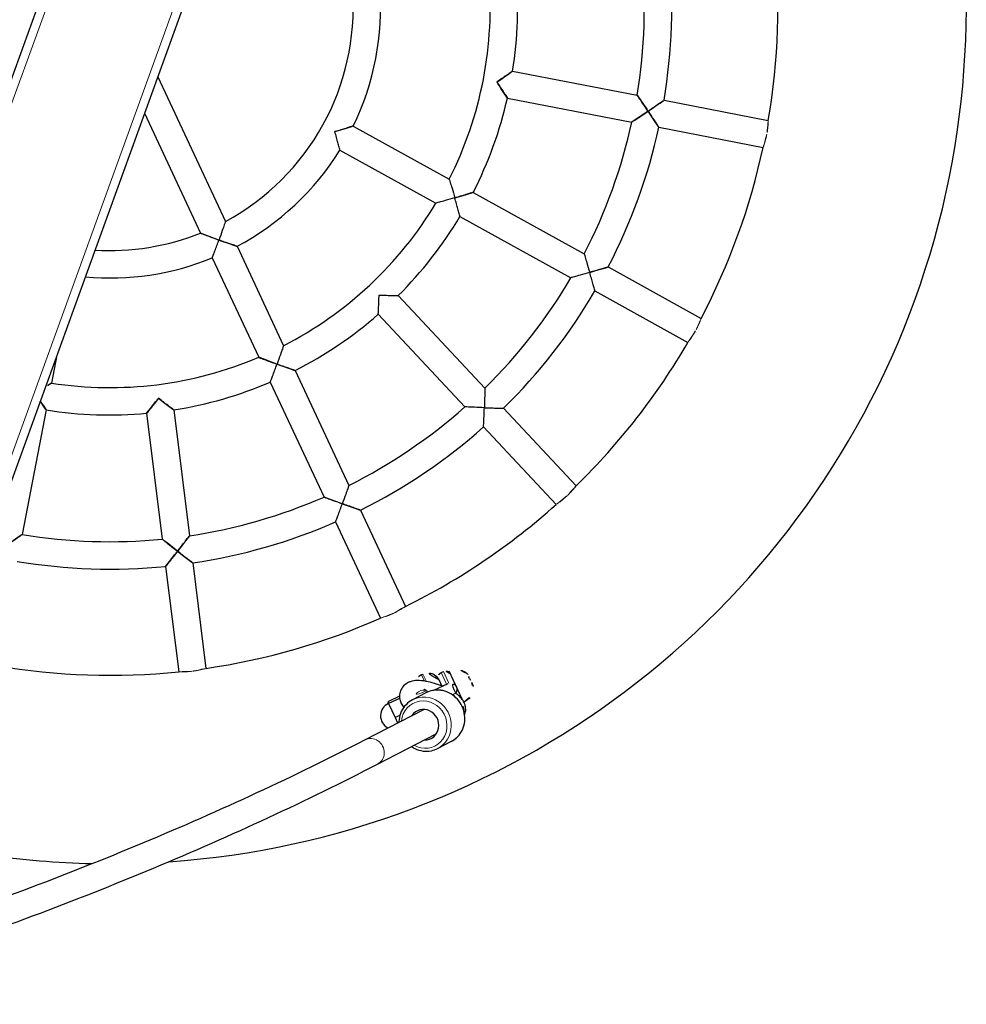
# Model space of a CAD drawing. Header units: millimetres. Extents: x 0 to 6535399, y 0 to 6021678.
# Tile 32 of 59: x 6532994.287 to 6532994.619, y 6021285.008 to 6021285.353. Entities that reach past the tile are written whole.
import ezdxf

# ---------------------------------------------------------------- set-up
doc = ezdxf.new("R2010")
doc.units = ezdxf.units.MM
for name, color, linetype, lineweight in [('PZT_plac zabaw', 7, 'Continuous', 15), ('Widoczne (ISO)', 7, 'Continuous', 25), ('Widoczne wąskie (ISO)', 7, 'Continuous', 15)]:
    doc.layers.add(name, color=color, linetype=linetype, lineweight=lineweight)

# ---------------------------------------------------------------- blocks, each defined once
blk = doc.blocks.new('hustawka bocianie gniazdo')
at = {"layer": 'Widoczne (ISO)'}
for p, q in [((2373.24, 3640), (-73.24, 3640)), ((2373.24, 3560), (-73.24, 3560)), ((948.59, 3560), (932.13, 3557.39)), ((1098.69, 3560), (1044.09, 3505.41)), ((1121.31, 3560), (1055.41, 3494.09)), ((916.31, 3554.89), (843.19, 3543.31)), ((934.43, 3499.14), (868.47, 3465.53)), ((1032.76, 3494.08), (987.47, 3448.78)), ((941.69, 3484.88), (875.73, 3451.27)), ((1044.08, 3482.76), (998.78, 3437.47)), ((854.2, 3458.26), (798.95, 3430.11)), ((861.47, 3444.01), (806.21, 3415.85)), ((1117.41, 3445.4), (1107.39, 3382.13)), ((1133.22, 3442.89), (1123.2, 3379.62)), ((976.15, 3437.46), (923.8, 3385.11)), ((987.46, 3426.15), (935.11, 3373.8)), ((1034.88, 3391.69), (1001.27, 3325.73)), ((1049.14, 3384.43), (1015.53, 3318.47)), ((912.48, 3373.79), (868.63, 3329.94)), ((1104.89, 3366.31), (1093.31, 3293.19)), ((1120.69, 3363.81), (1109.11, 3290.69)), ((1179.31, 3363.81), (1190.89, 3290.69)), ((1195.11, 3366.31), (1206.69, 3293.19)), ((923.79, 3362.48), (879.94, 3318.63)), ((798.65, 3314.36), (827.04, 3288.11)), ((994.01, 3311.47), (965.85, 3256.21)), ((823.22, 3308.57), (816.84, 3302.2)), ((824.04, 3309.39), (823.22, 3308.57)), ((828.28, 3303.51), (823.22, 3308.57)), ((829.42, 3304.01), (824.04, 3309.39)), ((787.78, 3302.62), (816.18, 3276.36)), ((816.84, 3302.2), (814.42, 3299.78)), ((819.04, 3300), (816.84, 3302.2)), ((1008.26, 3304.2), (980.11, 3248.95)), ((836.59, 3290.17), (830.12, 3296.15)), ((845.59, 3296.3), (846.3, 3295.59)), ((845.94, 3280.03), (839.42, 3286.56)), ((846.47, 3285.87), (843.48, 3282.87)), ((850.72, 3285.87), (851.78, 3284.81)), ((840.33, 3269.12), (853.02, 3281.8)), ((1090.8, 3277.39), (1081.1, 3216.13)), ((1209.2, 3277.39), (1218.9, 3216.13)), ((814.86, 3266.68), (808.39, 3272.66)), ((1106.61, 3274.88), (1096.9, 3213.63)), ((1193.39, 3274.88), (1203.1, 3213.63))]:
    blk.add_line(p, q, dxfattribs=at)
for centre, radius, start, end in [((1150, 3600), 500, 23.85986, 156.14014), ((1150, 3600), 500, 184.58857, 198.73241), ((1150, 3600), 158, 194.66485, 222.09771), ((1150, 3600), 142, 196.3611, 221.77036), ((1150, 3600), 238, 190.92627, 205.07373), ((1150, 3600), 222, 191.06516, 222.93484), ((1150, 3600), 312, 190.46928, 205.53072), ((1150, 3600), 328, 190.3976, 205.6024), ((1150, 3600), 390, 190.17538, 205.82462), ((1150, 3600), 142, 228.22964, 293.77036), ((1150, 3600), 238, 208.92627, 223.07373), ((1150, 3600), 158, 227.90229, 258.09771), ((1150, 3600), 158, 263.90229, 294.09771), ((1150, 3600), 312, 208.46928, 223.53072), ((1150, 3600), 328, 208.3976, 223.6024), ((1150, 3600), 222, 227.06516, 258.93484), ((1150, 3600), 238, 226.92627, 241.07373), ((1150, 3600), 390, 208.17538, 223.82462), ((1150, 3600), 500, 203.85986, 336.14014), ((1150, 3600), 222, 263.06516, 294.93484), ((1150, 3600), 238, 244.92627, 259.07373), ((1150, 3600), 238, 280.92627, 295.07373), ((1150, 3600), 312, 226.46928, 241.53072), ((1150, 3600), 238, 262.92627, 277.07373), ((1150, 3600), 328, 226.3976, 241.6024), ((1150, 3600), 390, 226.17538, 241.82462), ((1150, 3600), 312, 244.46928, 259.53072), ((1150, 3600), 312, 280.46928, 295.53072), ((817.66, 3303.02), 8, 45, 172.14126), ((1150, 3600), 328, 244.3976, 259.6024), ((1150, 3600), 328, 280.3976, 295.6024), ((840.64, 3291.35), 7, 45, 85.2342), ((841.35, 3290.64), 7, 315, 45), ((1150, 3600), 312, 262.46928, 277.53072), ((848.6, 3283.75), 3, 45, 135), ((849.66, 3282.69), 3, 315, 45), ((843.29, 3277.38), 3.75, 254.2993, 45), ((845.94, 3274.73), 10, 339.46331, 45), ((1150, 3600), 328, 262.3976, 277.6024), ((845.94, 3274.73), 10, 226.50542, 290.53669), ((1150, 3600), 390, 244.17538, 259.82462), ((1150, 3600), 390, 280.17538, 295.82462), ((1150, 3600), 390, 262.17538, 277.82462)]:
    blk.add_arc(centre, radius, start, end, dxfattribs=at)
for centre, major_axis, ratio, start_param, end_param in [((818.76, 3284.87), (-6.11, -6.61), 0.940847, 5.807303, 9.90066), ((847.94, 3276.73), (6.48, -6.48), 0.707107, 6.028463, 6.537907), ((848.68, 3277.46), (6.48, -6.48), 0.258819, 6.165974, 6.537907), ((843.21, 3272), (6.48, -6.48), 0.258819, 6.165974, 6.537907), ((843.94, 3272.73), (6.48, -6.48), 0.707107, 6.165974, 6.400396), ((845.21, 3274), (6.48, -6.48), 0.965926, 6.028463, 6.537907), ((846.68, 3275.46), (6.48, -6.48), 0.965926, 6.165974, 6.400396)]:
    blk.add_ellipse(centre, major_axis=major_axis, ratio=ratio, start_param=start_param, end_param=end_param, dxfattribs=at)
for points, knots in [([(556.47, 3560), (566.23, 3547.26), (576.01, 3534.73), (602.43, 3501.55), (619.12, 3481.31), (652.58, 3442.11), (669.37, 3423.14), (703.04, 3386.5), (719.92, 3368.82), (753.78, 3334.75), (770.76, 3318.36), (787.78, 3302.62)], [5.96107265, 5.96107265, 5.96107265, 5.96107265, 5.97263067, 5.97263067, 5.99223713, 5.99223713, 6.0118436, 6.0118436, 6.03145006, 6.03145006, 6.05105652, 6.05105652, 6.05105652, 6.05105652]), ([(576.66, 3560), (583.82, 3550.75), (590.98, 3541.61), (614.69, 3511.84), (631.27, 3491.72), (664.52, 3452.76), (681.19, 3433.93), (714.61, 3397.55), (731.37, 3380), (764.95, 3346.21), (781.78, 3329.96), (798.65, 3314.36)], [5.96404524, 5.96404524, 5.96404524, 5.96404524, 5.97256599, 5.97256599, 5.99218862, 5.99218862, 6.01181126, 6.01181126, 6.03143389, 6.03143389, 6.05105652, 6.05105652, 6.05105652, 6.05105652]), ([(919.93, 3560), (919.59, 3559.51), (919.25, 3559.04), (918.34, 3557.76), (917.8, 3557), (917.02, 3555.9), (916.75, 3555.5), (916.4, 3555.01), (916.31, 3554.89), (916.31, 3554.89)], [-2.549981, -2.549981, -2.549981, -2.549981, -2.359749, -2.359749, -2.016944, -2.016944, -1.756144, -1.756144, -1.526034, -1.526034, -1.526034, -1.526034]), ([(932.13, 3557.39), (932.13, 3557.39), (932.13, 3557.39), (932.12, 3557.39), (931.99, 3557.49), (931.44, 3557.87), (930.98, 3558.2), (929.86, 3558.98), (929.19, 3559.46), (928.43, 3560)], [-1.7350298, -1.7350298, -1.7350298, -1.7350298, -1.7327786, -1.7327786, -1.4481124, -1.4481124, -1.0939023, -1.0939023, -0.7407906, -0.7407906, -0.7407906, -0.7407906]), ([(843.19, 3543.31), (843.19, 3543.31), (843.19, 3543.31), (843.19, 3543.31), (843.06, 3543.4), (842.51, 3543.79), (842.05, 3544.12), (840.74, 3545.05), (839.77, 3545.74), (837.22, 3547.57), (835.6, 3548.74), (833.95, 3549.93), (833.94, 3549.94), (833.94, 3549.94)], [-1.733233, -1.733233, -1.733233, -1.733233, -1.731967, -1.731967, -1.446028, -1.446028, -1.091239, -1.091239, -0.610223, -0.610223, 0, 0, 0.001766, 0.001766, 0.001766, 0.001766]), ([(1043.93, 3493.93), (1043.93, 3493.94), (1043.93, 3493.95), (1043.93, 3496), (1043.95, 3498.02), (1043.99, 3501.19), (1044.02, 3502.4), (1044.06, 3504.01), (1044.07, 3504.58), (1044.09, 3505.24), (1044.09, 3505.41), (1044.09, 3505.41), (1044.09, 3505.41), (1044.09, 3505.41)], [-2.972161, -2.972161, -2.972161, -2.972161, -2.970693, -2.970693, -2.464495, -2.464495, -2.06642, -2.06642, -1.77706, -1.77706, -1.546061, -1.546061, -1.544573, -1.544573, -1.544573, -1.544573]), ([(934.43, 3499.14), (934.43, 3499.14), (934.57, 3499.09), (935.14, 3498.9), (935.59, 3498.74), (936.85, 3498.31), (937.73, 3498.01), (939.63, 3497.38), (940.66, 3497.03), (942.8, 3496.32), (943.93, 3495.95), (945.06, 3495.59), (945.06, 3495.58), (945.07, 3495.58)], [-1.52608, -1.52608, -1.52608, -1.52608, -1.29614, -1.29614, -1.036301, -1.036301, -0.696, -0.696, -0.354708, -0.354708, 0, 0, 0.00167, 0.00167, 0.00167, 0.00167]), ([(945.07, 3495.58), (945.07, 3495.58), (945.07, 3495.57), (944.7, 3494.44), (944.33, 3493.31), (943.65, 3491.16), (943.32, 3490.13), (942.72, 3488.22), (942.45, 3487.33), (942.05, 3486.06), (941.91, 3485.6), (941.74, 3485.03), (941.69, 3484.88), (941.69, 3484.88)], [-3.053831, -3.053831, -3.053831, -3.053831, -3.052161, -3.052161, -2.697453, -2.697453, -2.356161, -2.356161, -2.01586, -2.01586, -1.756021, -1.756021, -1.52608, -1.52608, -1.52608, -1.52608]), ([(1032.76, 3494.08), (1032.76, 3494.08), (1032.92, 3494.07), (1033.52, 3494.06), (1034.01, 3494.05), (1035.36, 3494.02), (1036.3, 3494), (1038.3, 3493.97), (1039.36, 3493.96), (1041.57, 3493.94), (1042.75, 3493.93), (1043.92, 3493.93), (1043.93, 3493.93), (1043.93, 3493.93)], [-1.522556, -1.522556, -1.522556, -1.522556, -1.290507, -1.290507, -1.027654, -1.027654, -0.683121, -0.683121, -0.350527, -0.350527, 0, 0, 0.001786, 0.001786, 0.001786, 0.001786]), ([(1055.41, 3494.09), (1055.41, 3494.09), (1055.41, 3494.09), (1055.41, 3494.09), (1055.24, 3494.09), (1054.58, 3494.07), (1054.01, 3494.06), (1052.4, 3494.02), (1051.19, 3493.99), (1048.02, 3493.95), (1046, 3493.93), (1043.95, 3493.93), (1043.94, 3493.93), (1043.93, 3493.93)], [-1.735205, -1.735205, -1.735205, -1.735205, -1.733395, -1.733395, -1.452332, -1.452332, -1.100258, -1.100258, -0.615907, -0.615907, 0, 0, 0.001786, 0.001786, 0.001786, 0.001786]), ([(1043.93, 3493.93), (1043.93, 3493.93), (1043.93, 3493.92), (1043.93, 3492.75), (1043.94, 3491.57), (1043.96, 3489.36), (1043.97, 3488.3), (1044, 3486.3), (1044.02, 3485.36), (1044.05, 3484.01), (1044.06, 3483.52), (1044.07, 3482.92), (1044.08, 3482.76), (1044.08, 3482.76)], [-3.046899, -3.046899, -3.046899, -3.046899, -3.045113, -3.045113, -2.694586, -2.694586, -2.361991, -2.361991, -2.017458, -2.017458, -1.754605, -1.754605, -1.522556, -1.522556, -1.522556, -1.522556]), ([(864.88, 3454.72), (864.88, 3454.73), (864.88, 3454.73), (865.51, 3456.67), (866.14, 3458.57), (867.12, 3461.55), (867.5, 3462.67), (868.01, 3464.2), (868.2, 3464.74), (868.41, 3465.37), (868.46, 3465.53), (868.47, 3465.53), (868.47, 3465.53), (868.47, 3465.53)], [-2.959186, -2.959186, -2.959186, -2.959186, -2.957764, -2.957764, -2.458025, -2.458025, -2.064494, -2.064494, -1.773961, -1.773961, -1.53975, -1.53975, -1.538201, -1.538201, -1.538201, -1.538201]), ([(854.2, 3458.26), (854.2, 3458.26), (854.35, 3458.22), (854.92, 3458.02), (855.37, 3457.87), (856.64, 3457.44), (857.53, 3457.14), (859.43, 3456.51), (860.46, 3456.17), (862.6, 3455.47), (863.73, 3455.09), (864.87, 3454.73), (864.87, 3454.72), (864.88, 3454.72)], [-1.527906, -1.527906, -1.527906, -1.527906, -1.298782, -1.298782, -1.038695, -1.038695, -0.695733, -0.695733, -0.355725, -0.355725, 0, 0, 0.001736, 0.001736, 0.001736, 0.001736]), ([(864.88, 3454.72), (864.88, 3454.72), (864.87, 3454.71), (864.51, 3453.58), (864.14, 3452.44), (863.45, 3450.3), (863.12, 3449.27), (862.52, 3447.35), (862.24, 3446.46), (861.83, 3445.18), (861.69, 3444.72), (861.51, 3444.15), (861.47, 3444.01), (861.47, 3444.01)], [-3.057547, -3.057547, -3.057547, -3.057547, -3.055811, -3.055811, -2.700086, -2.700086, -2.360078, -2.360078, -2.017116, -2.017116, -1.75703, -1.75703, -1.527906, -1.527906, -1.527906, -1.527906]), ([(875.73, 3451.27), (875.73, 3451.27), (875.73, 3451.27), (875.73, 3451.27), (875.57, 3451.32), (874.93, 3451.52), (874.39, 3451.69), (872.85, 3452.17), (871.72, 3452.53), (868.73, 3453.48), (866.83, 3454.09), (864.89, 3454.72), (864.88, 3454.72), (864.88, 3454.72)], [-1.733111, -1.733111, -1.733111, -1.733111, -1.73122, -1.73122, -1.445277, -1.445277, -1.090573, -1.090573, -0.61012, -0.61012, 0, 0, 0.001736, 0.001736, 0.001736, 0.001736]), ([(1117.41, 3445.4), (1117.41, 3445.4), (1117.54, 3445.48), (1118.04, 3445.83), (1118.43, 3446.1), (1119.52, 3446.86), (1120.28, 3447.38), (1121.91, 3448.53), (1122.79, 3449.15), (1124.61, 3450.46), (1125.57, 3451.15), (1126.53, 3451.84), (1126.53, 3451.84), (1126.53, 3451.85)], [-1.522675, -1.522675, -1.522675, -1.522675, -1.291045, -1.291045, -1.030566, -1.030566, -0.692254, -0.692254, -0.351946, -0.351946, 0, 0, 0.001622, 0.001622, 0.001622, 0.001622]), ([(1126.53, 3451.85), (1126.54, 3451.84), (1126.54, 3451.84), (1127.23, 3450.88), (1127.93, 3449.93), (1129.27, 3448.13), (1129.91, 3447.26), (1131.11, 3445.67), (1131.66, 3444.93), (1132.47, 3443.87), (1132.76, 3443.49), (1133.12, 3443.01), (1133.22, 3442.89), (1133.22, 3442.89)], [-3.046973, -3.046973, -3.046973, -3.046973, -3.045351, -3.045351, -2.693405, -2.693405, -2.353097, -2.353097, -2.014785, -2.014785, -1.754306, -1.754306, -1.522675, -1.522675, -1.522675, -1.522675]), ([(987.37, 3437.37), (987.37, 3437.37), (987.37, 3437.38), (987.37, 3439.42), (987.38, 3441.43), (987.4, 3444.58), (987.42, 3445.77), (987.44, 3447.38), (987.45, 3447.95), (987.46, 3448.62), (987.47, 3448.78), (987.47, 3448.78), (987.47, 3448.78), (987.47, 3448.78)], [-2.962543, -2.962543, -2.962543, -2.962543, -2.96108, -2.96108, -2.459827, -2.459827, -2.064454, -2.064454, -1.774308, -1.774308, -1.54124, -1.54124, -1.540315, -1.540315, -1.540315, -1.540315]), ([(976.15, 3437.46), (976.15, 3437.46), (976.3, 3437.46), (976.9, 3437.45), (977.38, 3437.44), (978.73, 3437.42), (979.68, 3437.41), (981.68, 3437.39), (982.75, 3437.38), (984.98, 3437.37), (986.17, 3437.37), (987.35, 3437.37), (987.36, 3437.37), (987.37, 3437.37)], [-1.525995, -1.525995, -1.525995, -1.525995, -1.295755, -1.295755, -1.034202, -1.034202, -0.68937, -0.68937, -0.353538, -0.353538, 0, 0, 0.001788, 0.001788, 0.001788, 0.001788]), ([(998.78, 3437.47), (998.78, 3437.47), (998.78, 3437.47), (998.78, 3437.47), (998.62, 3437.46), (997.95, 3437.45), (997.38, 3437.44), (995.77, 3437.42), (994.58, 3437.4), (991.43, 3437.38), (989.42, 3437.37), (987.38, 3437.37), (987.37, 3437.37), (987.37, 3437.37)], [-1.735248, -1.735248, -1.735248, -1.735248, -1.734119, -1.734119, -1.449462, -1.449462, -1.095092, -1.095092, -0.612204, -0.612204, 0, 0, 0.001788, 0.001788, 0.001788, 0.001788]), ([(987.37, 3437.37), (987.37, 3437.36), (987.37, 3437.35), (987.37, 3436.17), (987.37, 3434.98), (987.38, 3432.75), (987.39, 3431.68), (987.41, 3429.68), (987.42, 3428.73), (987.44, 3427.38), (987.45, 3426.9), (987.46, 3426.3), (987.46, 3426.15), (987.46, 3426.15)], [-3.053778, -3.053778, -3.053778, -3.053778, -3.051991, -3.051991, -2.698453, -2.698453, -2.362621, -2.362621, -2.017788, -2.017788, -1.756236, -1.756236, -1.525995, -1.525995, -1.525995, -1.525995]), ([(1034.88, 3391.69), (1034.88, 3391.69), (1035.03, 3391.74), (1035.59, 3391.91), (1036.04, 3392.05), (1037.28, 3392.43), (1038.13, 3392.69), (1040.03, 3393.29), (1041.1, 3393.63), (1043.29, 3394.33), (1044.43, 3394.7), (1045.57, 3395.07), (1045.58, 3395.07), (1045.58, 3395.07)], [-1.526251, -1.526251, -1.526251, -1.526251, -1.297086, -1.297086, -1.041391, -1.041391, -0.710913, -0.710913, -0.357845, -0.357845, 0, 0, 0.001442, 0.001442, 0.001442, 0.001442]), ([(1045.58, 3395.07), (1045.58, 3395.06), (1045.59, 3395.06), (1045.96, 3393.92), (1046.33, 3392.78), (1047.05, 3390.59), (1047.41, 3389.53), (1048.04, 3387.64), (1048.33, 3386.8), (1048.75, 3385.57), (1048.9, 3385.13), (1049.09, 3384.57), (1049.14, 3384.43), (1049.14, 3384.43)], [-3.053944, -3.053944, -3.053944, -3.053944, -3.052502, -3.052502, -2.694658, -2.694658, -2.341589, -2.341589, -2.011111, -2.011111, -1.755416, -1.755416, -1.526251, -1.526251, -1.526251, -1.526251]), ([(923.73, 3373.73), (923.73, 3373.73), (923.73, 3373.74), (923.73, 3375.78), (923.73, 3377.78), (923.75, 3380.91), (923.76, 3382.1), (923.78, 3383.71), (923.79, 3384.28), (923.8, 3384.95), (923.8, 3385.11), (923.8, 3385.11), (923.8, 3385.11), (923.8, 3385.11)], [-2.958847, -2.958847, -2.958847, -2.958847, -2.957383, -2.957383, -2.457674, -2.457674, -2.063487, -2.063487, -1.77294, -1.77294, -1.538817, -1.538817, -1.538151, -1.538151, -1.538151, -1.538151]), ([(1114.02, 3372.83), (1114.02, 3372.84), (1114.01, 3372.84), (1112.81, 3374.5), (1111.64, 3376.13), (1109.81, 3378.69), (1109.13, 3379.66), (1108.2, 3380.98), (1107.87, 3381.44), (1107.49, 3381.99), (1107.39, 3382.13), (1107.39, 3382.13), (1107.39, 3382.13), (1107.39, 3382.13)], [-2.962822, -2.962822, -2.962822, -2.962822, -2.961393, -2.961393, -2.460095, -2.460095, -2.065274, -2.065274, -1.775146, -1.775146, -1.542005, -1.542005, -1.540357, -1.540357, -1.540357, -1.540357]), ([(1123.2, 3379.62), (1123.2, 3379.62), (1123.2, 3379.62), (1123.19, 3379.62), (1123.06, 3379.53), (1122.53, 3379.12), (1122.07, 3378.78), (1120.79, 3377.81), (1119.83, 3377.1), (1117.3, 3375.23), (1115.68, 3374.04), (1114.03, 3372.84), (1114.02, 3372.84), (1114.02, 3372.83)], [-1.735077, -1.735077, -1.735077, -1.735077, -1.733065, -1.733065, -1.448401, -1.448401, -1.094156, -1.094156, -0.612082, -0.612082, 0, 0, 0.001745, 0.001745, 0.001745, 0.001745]), ([(912.48, 3373.79), (912.48, 3373.79), (912.63, 3373.79), (913.23, 3373.79), (913.71, 3373.78), (915.06, 3373.77), (916.01, 3373.76), (918.01, 3373.74), (919.09, 3373.74), (921.33, 3373.73), (922.52, 3373.73), (923.71, 3373.73), (923.72, 3373.73), (923.73, 3373.73)], [-1.527868, -1.527868, -1.527868, -1.527868, -1.298614, -1.298614, -1.037778, -1.037778, -0.6928, -0.6928, -0.355184, -0.355184, 0, 0, 0.001788, 0.001788, 0.001788, 0.001788]), ([(935.11, 3373.8), (935.11, 3373.8), (935.11, 3373.8), (935.11, 3373.8), (934.95, 3373.8), (934.28, 3373.79), (933.71, 3373.78), (932.1, 3373.76), (930.91, 3373.75), (927.78, 3373.73), (925.78, 3373.73), (923.74, 3373.73), (923.73, 3373.73), (923.73, 3373.73)], [-1.733321, -1.733321, -1.733321, -1.733321, -1.732507, -1.732507, -1.446571, -1.446571, -1.091722, -1.091722, -0.610299, -0.610299, 0, 0, 0.001788, 0.001788, 0.001788, 0.001788]), ([(923.73, 3373.73), (923.73, 3373.72), (923.73, 3373.71), (923.73, 3372.52), (923.73, 3371.33), (923.74, 3369.09), (923.74, 3368.01), (923.76, 3366.01), (923.77, 3365.06), (923.78, 3363.71), (923.79, 3363.23), (923.79, 3362.63), (923.79, 3362.48), (923.79, 3362.48)], [-3.057524, -3.057524, -3.057524, -3.057524, -3.055735, -3.055735, -2.700551, -2.700551, -2.362936, -2.362936, -2.017957, -2.017957, -1.757121, -1.757121, -1.527868, -1.527868, -1.527868, -1.527868]), ([(1104.89, 3366.31), (1104.89, 3366.31), (1105.01, 3366.4), (1105.5, 3366.75), (1105.9, 3367.02), (1107, 3367.8), (1107.76, 3368.34), (1109.39, 3369.5), (1110.27, 3370.12), (1112.09, 3371.43), (1113.05, 3372.13), (1114.01, 3372.82), (1114.02, 3372.83), (1114.02, 3372.83)], [-1.526026, -1.526026, -1.526026, -1.526026, -1.295888, -1.295888, -1.034929, -1.034929, -0.6917, -0.6917, -0.353931, -0.353931, 0, 0, 0.001745, 0.001745, 0.001745, 0.001745]), ([(1114.02, 3372.83), (1114.02, 3372.83), (1114.03, 3372.82), (1114.72, 3371.86), (1115.42, 3370.9), (1116.75, 3369.1), (1117.39, 3368.23), (1118.58, 3366.63), (1119.14, 3365.88), (1119.95, 3364.8), (1120.24, 3364.41), (1120.6, 3363.93), (1120.69, 3363.81), (1120.69, 3363.81)], [-3.053797, -3.053797, -3.053797, -3.053797, -3.052052, -3.052052, -2.698121, -2.698121, -2.360352, -2.360352, -2.017123, -2.017123, -1.756164, -1.756164, -1.526026, -1.526026, -1.526026, -1.526026]), ([(1179.31, 3363.81), (1179.31, 3363.81), (1179.4, 3363.93), (1179.76, 3364.41), (1180.04, 3364.79), (1180.83, 3365.85), (1181.38, 3366.58), (1182.57, 3368.18), (1183.22, 3369.07), (1184.57, 3370.9), (1185.27, 3371.86), (1185.97, 3372.82), (1185.98, 3372.83), (1185.98, 3372.83)], [-1.52614, -1.52614, -1.52614, -1.52614, -1.296443, -1.296443, -1.037949, -1.037949, -0.700997, -0.700997, -0.355686, -0.355686, 0, 0, 0.001589, 0.001589, 0.001589, 0.001589]), ([(1185.98, 3372.83), (1185.98, 3372.83), (1185.99, 3372.83), (1186.95, 3372.13), (1187.92, 3371.43), (1189.76, 3370.1), (1190.66, 3369.46), (1192.28, 3368.31), (1193.03, 3367.78), (1194.11, 3367.02), (1194.5, 3366.74), (1194.99, 3366.4), (1195.11, 3366.31), (1195.11, 3366.31)], [-3.05387, -3.05387, -3.05387, -3.05387, -3.052281, -3.052281, -2.696595, -2.696595, -2.351284, -2.351284, -2.014332, -2.014332, -1.755838, -1.755838, -1.52614, -1.52614, -1.52614, -1.52614]), ([(1004.72, 3314.88), (1004.72, 3314.88), (1004.72, 3314.89), (1004.09, 3316.83), (1003.48, 3318.73), (1002.53, 3321.71), (1002.18, 3322.83), (1001.7, 3324.37), (1001.53, 3324.91), (1001.32, 3325.56), (1001.28, 3325.72), (1001.27, 3325.73), (1001.27, 3325.73), (1001.27, 3325.73)], [-2.960232, -2.960232, -2.960232, -2.960232, -2.95892, -2.95892, -2.45906, -2.45906, -2.06753, -2.06753, -1.777094, -1.777094, -1.542606, -1.542606, -1.538345, -1.538345, -1.538345, -1.538345]), ([(1015.53, 3318.47), (1015.53, 3318.47), (1015.53, 3318.47), (1015.52, 3318.46), (1015.37, 3318.41), (1014.72, 3318.19), (1014.18, 3318.01), (1012.66, 3317.5), (1011.53, 3317.12), (1008.57, 3316.13), (1006.67, 3315.51), (1004.73, 3314.88), (1004.73, 3314.88), (1004.72, 3314.88)], [-1.732454, -1.732454, -1.732454, -1.732454, -1.727259, -1.727259, -1.44129, -1.44129, -1.087091, -1.087091, -0.609601, -0.609601, 0, 0, 0.001599, 0.001599, 0.001599, 0.001599]), ([(994.01, 3311.47), (994.01, 3311.47), (994.15, 3311.51), (994.72, 3311.69), (995.17, 3311.83), (996.43, 3312.23), (997.3, 3312.5), (999.21, 3313.11), (1000.26, 3313.44), (1002.43, 3314.14), (1003.57, 3314.5), (1004.71, 3314.87), (1004.72, 3314.88), (1004.72, 3314.88)], [-1.528006, -1.528006, -1.528006, -1.528006, -1.299274, -1.299274, -1.041384, -1.041384, -0.703999, -0.703999, -0.357395, -0.357395, 0, 0, 0.001599, 0.001599, 0.001599, 0.001599]), ([(1004.72, 3314.88), (1004.72, 3314.87), (1004.73, 3314.87), (1005.1, 3313.73), (1005.47, 3312.59), (1006.18, 3310.42), (1006.53, 3309.38), (1007.16, 3307.48), (1007.45, 3306.61), (1007.87, 3305.36), (1008.02, 3304.91), (1008.22, 3304.35), (1008.26, 3304.2), (1008.26, 3304.2)], [-3.057611, -3.057611, -3.057611, -3.057611, -3.056011, -3.056011, -2.698616, -2.698616, -2.352013, -2.352013, -2.014627, -2.014627, -1.756737, -1.756737, -1.528006, -1.528006, -1.528006, -1.528006]), ([(830.12, 3296.15), (828.94, 3297.25), (827.58, 3298.14), (824.61, 3299.43), (823.02, 3299.84), (819.75, 3300.12), (818.07, 3299.99), (815.98, 3299.49), (815.51, 3299.36), (815.04, 3299.2)], [0.96077, 0.96077, 0.96077, 0.96077, 1.275984, 1.275984, 1.592306, 1.592306, 1.911266, 1.911266, 2.004684, 2.004684, 2.004684, 2.004684]), ([(843.47, 3282.51), (843.53, 3284.14), (843.52, 3285.79), (843.34, 3289.14), (843.16, 3290.83), (842.59, 3294.26), (842.2, 3295.94), (841.09, 3298.7), (840.58, 3299.79), (839.22, 3301.47), (838.78, 3301.94), (837.42, 3303.08), (836.34, 3303.77), (834, 3304.46), (832.91, 3304.6), (830.86, 3304.46), (829.92, 3304.22), (828.17, 3303.51), (827.42, 3303.03), (826, 3301.89), (825.44, 3301.24), (824.69, 3300.22), (824.45, 3299.83), (824.23, 3299.46)], [7.708618, 7.708618, 7.708618, 7.708618, 8.058537, 8.058537, 8.433571, 8.433571, 8.857978, 8.857978, 9.118652, 9.118652, 9.213892, 9.213892, 9.348897, 9.348897, 9.441916, 9.441916, 9.528595, 9.528595, 9.627305, 9.627305, 9.758639, 9.758639, 9.846608, 9.846608, 9.846608, 9.846608]), ([(814.86, 3266.68), (816.04, 3265.59), (817.41, 3264.7), (820.37, 3263.4), (821.96, 3263), (825.23, 3262.72), (826.91, 3262.84), (830.17, 3263.62), (831.75, 3264.27), (834.67, 3266.02), (836, 3267.14), (838.26, 3269.71), (839.2, 3271.17), (840.58, 3274.29), (841.03, 3275.95), (841.37, 3279.3), (841.28, 3280.98), (840.56, 3284.2), (839.94, 3285.74), (838.4, 3288.25), (837.56, 3289.28), (836.59, 3290.17)], [4.102362, 4.102362, 4.102362, 4.102362, 4.417576, 4.417576, 4.733899, 4.733899, 5.052858, 5.052858, 5.37459, 5.37459, 5.698189, 5.698189, 6.02236, 6.02236, 6.345747, 6.345747, 6.667069, 6.667069, 6.985526, 6.985526, 7.243955, 7.243955, 7.243955, 7.243955]), ([(838.22, 3291.7), (838.22, 3291.7), (838.2, 3291.65), (838.12, 3291.42), (838.06, 3291.22), (837.96, 3290.79), (837.91, 3290.58), (837.86, 3290.34)], [9.9586558, 9.9586558, 9.9586558, 9.9586558, 10.0768446, 10.0768446, 10.2252574, 10.2252574, 10.3366138, 10.3366138, 10.3366138, 10.3366138]), ([(1099.94, 3283.94), (1099.94, 3283.94), (1099.93, 3283.95), (1098.73, 3285.6), (1097.57, 3287.22), (1095.74, 3289.77), (1095.05, 3290.74), (1094.12, 3292.05), (1093.79, 3292.51), (1093.4, 3293.06), (1093.31, 3293.19), (1093.31, 3293.19), (1093.31, 3293.19), (1093.31, 3293.19)], [-2.958951, -2.958951, -2.958951, -2.958951, -2.957501, -2.957501, -2.457783, -2.457783, -2.063799, -2.063799, -1.773255, -1.773255, -1.539105, -1.539105, -1.538166, -1.538166, -1.538166, -1.538166]), ([(1109.11, 3290.69), (1109.11, 3290.69), (1109.11, 3290.69), (1109.11, 3290.69), (1108.98, 3290.59), (1108.44, 3290.19), (1107.99, 3289.85), (1106.69, 3288.89), (1105.74, 3288.19), (1103.21, 3286.33), (1101.6, 3285.15), (1099.95, 3283.95), (1099.95, 3283.94), (1099.94, 3283.94)], [-1.733257, -1.733257, -1.733257, -1.733257, -1.73211, -1.73211, -1.446172, -1.446172, -1.091367, -1.091367, -0.610243, -0.610243, 0, 0, 0.001772, 0.001772, 0.001772, 0.001772]), ([(1200.06, 3283.94), (1200.05, 3283.94), (1200.05, 3283.95), (1198.4, 3285.15), (1196.79, 3286.33), (1194.26, 3288.18), (1193.31, 3288.89), (1192.02, 3289.85), (1191.56, 3290.19), (1191.02, 3290.59), (1190.89, 3290.69), (1190.89, 3290.69), (1190.89, 3290.69), (1190.89, 3290.69)], [-2.959181, -2.959181, -2.959181, -2.959181, -2.957759, -2.957759, -2.45802, -2.45802, -2.06448, -2.06448, -1.773947, -1.773947, -1.539737, -1.539737, -1.538201, -1.538201, -1.538201, -1.538201]), ([(1206.69, 3293.19), (1206.69, 3293.19), (1206.69, 3293.19), (1206.69, 3293.19), (1206.6, 3293.06), (1206.21, 3292.51), (1205.88, 3292.05), (1204.95, 3290.74), (1204.26, 3289.77), (1202.43, 3287.22), (1201.26, 3285.6), (1200.07, 3283.95), (1200.06, 3283.94), (1200.06, 3283.94)], [-1.733114, -1.733114, -1.733114, -1.733114, -1.731238, -1.731238, -1.445296, -1.445296, -1.090589, -1.090589, -0.610123, -0.610123, 0, 0, 0.001737, 0.001737, 0.001737, 0.001737]), ([(804.18, 3287.46), (803.99, 3286.71), (803.86, 3285.96), (803.61, 3283.54), (803.7, 3281.85), (804.42, 3278.63), (805.04, 3277.1), (806.58, 3274.58), (807.43, 3273.56), (808.39, 3272.66)], [3.058448, 3.058448, 3.058448, 3.058448, 3.204155, 3.204155, 3.525477, 3.525477, 3.843934, 3.843934, 4.102362, 4.102362, 4.102362, 4.102362]), ([(1090.8, 3277.39), (1090.8, 3277.39), (1090.93, 3277.47), (1091.42, 3277.82), (1091.81, 3278.1), (1092.91, 3278.88), (1093.67, 3279.42), (1095.3, 3280.59), (1096.18, 3281.22), (1098, 3282.53), (1098.97, 3283.23), (1099.93, 3283.93), (1099.94, 3283.94), (1099.94, 3283.94)], [-1.52788, -1.52788, -1.52788, -1.52788, -1.298666, -1.298666, -1.038064, -1.038064, -0.69372, -0.69372, -0.355351, -0.355351, 0, 0, 0.001772, 0.001772, 0.001772, 0.001772]), ([(1099.94, 3283.94), (1099.94, 3283.93), (1099.95, 3283.93), (1100.65, 3282.97), (1101.35, 3282), (1102.68, 3280.19), (1103.32, 3279.32), (1104.51, 3277.71), (1105.07, 3276.95), (1105.87, 3275.87), (1106.16, 3275.49), (1106.52, 3275), (1106.61, 3274.88), (1106.61, 3274.88)], [-3.057531, -3.057531, -3.057531, -3.057531, -3.055759, -3.055759, -2.700409, -2.700409, -2.36204, -2.36204, -2.017696, -2.017696, -1.757093, -1.757093, -1.52788, -1.52788, -1.52788, -1.52788]), ([(1193.39, 3274.88), (1193.39, 3274.88), (1193.48, 3275), (1193.84, 3275.48), (1194.13, 3275.87), (1194.93, 3276.95), (1195.48, 3277.7), (1196.68, 3279.31), (1197.32, 3280.18), (1198.65, 3282), (1199.35, 3282.97), (1200.05, 3283.93), (1200.06, 3283.93), (1200.06, 3283.94)], [-1.527905, -1.527905, -1.527905, -1.527905, -1.298779, -1.298779, -1.038682, -1.038682, -0.695693, -0.695693, -0.355717, -0.355717, 0, 0, 0.001737, 0.001737, 0.001737, 0.001737]), ([(1200.06, 3283.94), (1200.06, 3283.94), (1200.07, 3283.93), (1201.03, 3283.23), (1202, 3282.53), (1203.83, 3281.21), (1204.71, 3280.58), (1206.34, 3279.42), (1207.1, 3278.87), (1208.2, 3278.1), (1208.58, 3277.82), (1209.07, 3277.47), (1209.2, 3277.39), (1209.2, 3277.39)], [-3.057547, -3.057547, -3.057547, -3.057547, -3.05581, -3.05581, -2.700093, -2.700093, -2.360117, -2.360117, -2.017128, -2.017128, -1.757031, -1.757031, -1.527905, -1.527905, -1.527905, -1.527905]), ([(832.14, 3264.55), (832.33, 3264.55), (832.52, 3264.55), (833.7, 3264.58), (834.67, 3264.79), (836.44, 3265.45), (837.22, 3265.91), (838.67, 3267.01), (839.25, 3267.64), (840.44, 3269.17), (840.88, 3270.02), (841.7, 3271.83), (842.01, 3272.79), (842.28, 3273.77)], [6.2744612, 6.2744612, 6.2744612, 6.2744612, 6.2912243, 6.2912243, 6.3776344, 6.3776344, 6.4742523, 6.4742523, 6.6008014, 6.6008014, 6.8001492, 6.8001492, 7.0432503, 7.0432503, 7.0432503, 7.0432503])]:
    blk.add_open_spline(points, degree=3, knots=knots, dxfattribs=at)
blk.add_open_spline([(837.86, 3290.34), (837.78, 3289.93), (837.7, 3289.52), (837.62, 3289.12)], degree=3, dxfattribs=at)
at = {"layer": 'Widoczne wąskie (ISO)'}
for p, q in [((2373.24, 3635), (-73.24, 3635)), ((2373.24, 3565), (-73.24, 3565)), ((845.59, 3296.3), (842.72, 3293.42)), ((842.93, 3292.22), (846.3, 3295.59)), ((845.41, 3280.56), (850.72, 3285.87)), ((851.78, 3284.81), (846.42, 3279.45))]:
    blk.add_line(p, q, dxfattribs=at)
for centre, major_axis, ratio, start_param, end_param in [((793.21, 3308.49), (-5.43, -5.87), 0.940847, 0, 3.141593), ((818.76, 3284.87), (9.51, 10.28), 0.940847, 2.179042, 7.245736), ((819.26, 3284.41), (-10.86, -11.75), 0.940847, 0, 3.141593), ((830.01, 3291.89), (7.85, -1.55), 0.591953, 0, 1.761025), ((825.72, 3278.43), (10.86, 11.75), 0.940847, 3.141593, 6.283185), ((831.73, 3272.87), (5.43, 5.87), 0.940847, 4.182816, 5.241962)]:
    blk.add_ellipse(centre, major_axis=major_axis, ratio=ratio, start_param=start_param, end_param=end_param, dxfattribs=at)
for points, knots in [([(801.99, 3422.68), (801.96, 3422.72), (801.94, 3422.76), (801.83, 3422.98), (801.74, 3423.16), (801.52, 3423.62), (801.39, 3423.9), (800.91, 3424.92), (800.59, 3425.65), (799.99, 3427.12), (799.73, 3427.82), (799.3, 3429.03), (799.14, 3429.5), (798.98, 3430), (798.95, 3430.11), (798.95, 3430.11)], [-5.046889, -5.046889, -5.046889, -5.046889, -5.032492, -5.032492, -4.973151, -4.973151, -4.879094, -4.879094, -4.625287, -4.625287, -4.331257, -4.331257, -4.016038, -4.016038, -3.784786, -3.784786, -3.784786, -3.784786]), ([(806.21, 3415.85), (806.21, 3415.85), (806.17, 3415.91), (805.95, 3416.21), (805.72, 3416.52), (805.13, 3417.37), (804.79, 3417.88), (804.08, 3418.97), (803.73, 3419.54), (803.12, 3420.57), (802.87, 3421.02), (802.49, 3421.71), (802.37, 3421.95), (802.16, 3422.35), (802.07, 3422.51), (801.99, 3422.68)], [-1.261406, -1.261406, -1.261406, -1.261406, -1.075249, -1.075249, -0.788165, -0.788165, -0.52222, -0.52222, -0.296002, -0.296002, -0.135513, -0.135513, -0.05606, -0.05606, 0, 0, 0, 0]), ([(873.81, 3323.81), (873.79, 3323.84), (873.76, 3323.87), (873.61, 3324.02), (873.49, 3324.15), (873.17, 3324.47), (872.99, 3324.66), (872.29, 3325.4), (871.81, 3325.94), (870.83, 3327.08), (870.36, 3327.66), (869.52, 3328.73), (869.18, 3329.19), (868.74, 3329.79), (868.63, 3329.94), (868.63, 3329.94)], [-5.04634, -5.04634, -5.04634, -5.04634, -5.034062, -5.034062, -4.982236, -4.982236, -4.899963, -4.899963, -4.6726, -4.6726, -4.396187, -4.396187, -4.082184, -4.082184, -3.784366, -3.784366, -3.784366, -3.784366]), ([(879.94, 3318.63), (879.94, 3318.63), (879.83, 3318.71), (879.36, 3319.06), (878.99, 3319.33), (878.09, 3320.02), (877.58, 3320.42), (876.59, 3321.24), (876.14, 3321.64), (875.34, 3322.36), (875, 3322.67), (874.49, 3323.15), (874.33, 3323.31), (874.05, 3323.58), (873.93, 3323.7), (873.81, 3323.81)], [-1.261355, -1.261355, -1.261355, -1.261355, -1.00077, -1.00077, -0.718634, -0.718634, -0.460051, -0.460051, -0.259884, -0.259884, -0.118707, -0.118707, -0.049023, -0.049023, 0, 0, 0, 0]), ([(840.75, 3275.18), (841.23, 3274.73), (841.58, 3274.41), (842.11, 3273.92), (842.28, 3273.77), (842.28, 3273.77)], [5.4234034, 5.4234034, 5.4234034, 5.4234034, 5.7707851, 5.7707851, 6.1937451, 6.1937451, 6.1937451, 6.1937451]), ([(972.68, 3251.99), (972.64, 3252.01), (972.59, 3252.03), (972.37, 3252.14), (972.2, 3252.23), (971.75, 3252.47), (971.48, 3252.62), (970.48, 3253.17), (969.8, 3253.57), (968.46, 3254.41), (967.83, 3254.82), (966.77, 3255.55), (966.37, 3255.84), (965.94, 3256.15), (965.85, 3256.21), (965.85, 3256.21)], [-5.046889, -5.046889, -5.046889, -5.046889, -5.032491, -5.032491, -4.97315, -4.97315, -4.879093, -4.879093, -4.62528, -4.62528, -4.331248, -4.331248, -4.016029, -4.016029, -3.784786, -3.784786, -3.784786, -3.784786]), ([(980.11, 3248.95), (980.11, 3248.95), (980.04, 3248.97), (979.69, 3249.08), (979.32, 3249.2), (978.35, 3249.54), (977.77, 3249.75), (976.55, 3250.22), (975.94, 3250.47), (974.84, 3250.95), (974.36, 3251.17), (973.65, 3251.5), (973.42, 3251.62), (973.01, 3251.82), (972.84, 3251.9), (972.68, 3251.99)], [-1.261406, -1.261406, -1.261406, -1.261406, -1.075247, -1.075247, -0.788164, -0.788164, -0.522218, -0.522218, -0.296001, -0.296001, -0.135512, -0.135512, -0.05606, -0.05606, 0, 0, 0, 0]), ([(1088.9, 3214.22), (1088.72, 3214.25), (1088.55, 3214.28), (1087.97, 3214.38), (1087.57, 3214.45), (1086.53, 3214.66), (1085.9, 3214.79), (1084.41, 3215.15), (1083.61, 3215.37), (1082.3, 3215.75), (1081.79, 3215.91), (1081.23, 3216.09), (1081.1, 3216.13), (1081.1, 3216.13)], [-5.047693, -5.047693, -5.047693, -5.047693, -4.994422, -4.994422, -4.870932, -4.870932, -4.66825, -4.66825, -4.354639, -4.354639, -4.038706, -4.038706, -3.78556, -3.78556, -3.78556, -3.78556]), ([(1096.9, 3213.63), (1096.9, 3213.63), (1096.87, 3213.63), (1096.64, 3213.63), (1096.31, 3213.63), (1095.35, 3213.64), (1094.75, 3213.66), (1093.28, 3213.73), (1092.39, 3213.79), (1090.96, 3213.94), (1090.48, 3214), (1089.62, 3214.11), (1089.26, 3214.17), (1088.9, 3214.22)], [-1.261789, -1.261789, -1.261789, -1.261789, -1.132835, -1.132835, -0.840184, -0.840184, -0.56403, -0.56403, -0.260564, -0.260564, -0.11003, -0.11003, 0, 0, 0, 0]), ([(1211.1, 3214.22), (1210.93, 3214.2), (1210.75, 3214.17), (1210.17, 3214.08), (1209.76, 3214.03), (1208.71, 3213.9), (1208.08, 3213.84), (1206.55, 3213.72), (1205.72, 3213.68), (1204.35, 3213.63), (1203.82, 3213.63), (1203.23, 3213.63), (1203.1, 3213.63), (1203.1, 3213.63)], [-5.047693, -5.047693, -5.047693, -5.047693, -4.99442, -4.99442, -4.87093, -4.87093, -4.668246, -4.668246, -4.354634, -4.354634, -4.038701, -4.038701, -3.78556, -3.78556, -3.78556, -3.78556]), ([(1218.9, 3216.13), (1218.9, 3216.13), (1218.87, 3216.12), (1218.65, 3216.05), (1218.33, 3215.95), (1217.42, 3215.66), (1216.84, 3215.49), (1215.42, 3215.11), (1214.55, 3214.89), (1213.15, 3214.59), (1212.67, 3214.5), (1211.82, 3214.34), (1211.46, 3214.28), (1211.1, 3214.22)], [-1.261789, -1.261789, -1.261789, -1.261789, -1.132833, -1.132833, -0.840182, -0.840182, -0.564028, -0.564028, -0.260562, -0.260562, -0.110029, -0.110029, 0, 0, 0, 0])]:
    blk.add_open_spline(points, degree=3, knots=knots, dxfattribs=at)

msp = doc.modelspace()

# ---------------------------------------------------------------- block references
at = {"layer": 'PZT_plac zabaw', "xscale": 0.0006, "yscale": 0.0006, "zscale": 0.0006, "rotation": 70.07572273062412}
msp.add_blockref('hustawka bocianie gniazdo', (6532996.1144, 6021283.9721), dxfattribs=at)

doc.saveas('drawing.dxf')
